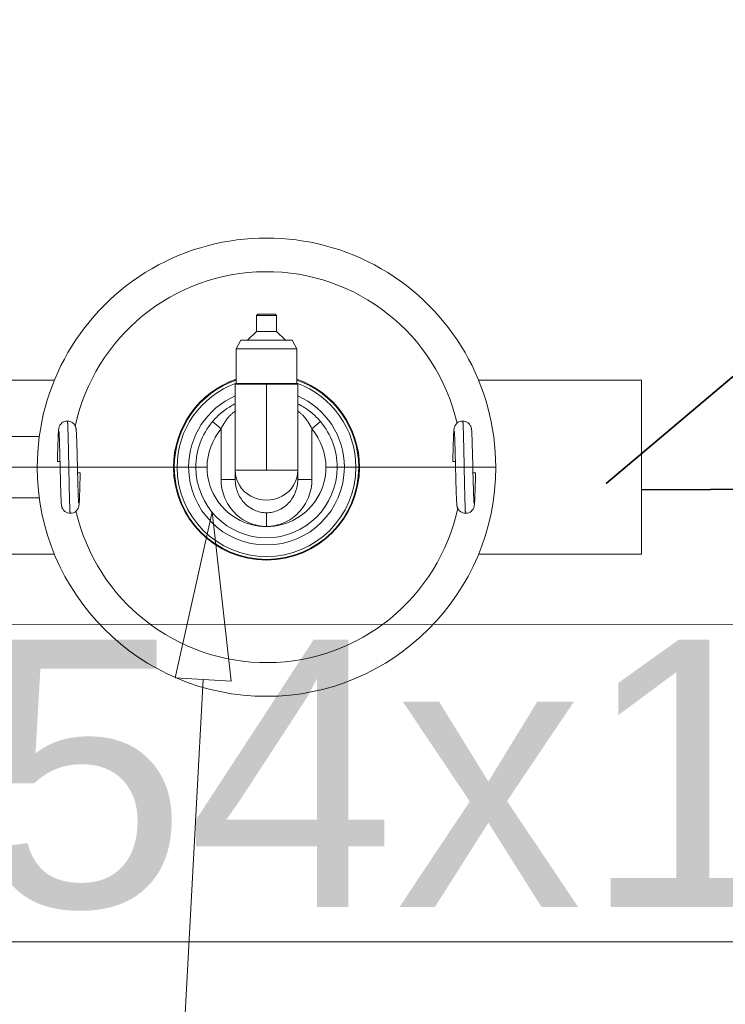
# Model space of a CAD drawing. Header units: centimetres. Extents: x -122 to 72759, y 3298 to 43172.
# Tile 169 of 243: x 30798 to 30825, y 17127 to 17163. Entities that reach past the tile are written whole.
import ezdxf
from ezdxf import colors
from ezdxf.entities.mleader import LeaderData, LeaderLine
from ezdxf.lldxf.tags import DXFTag
from ezdxf.math import Vec2, Vec3

# ---------------------------------------------------------------- set-up
doc = ezdxf.new("R2010")
doc.units = ezdxf.units.CM
doc.header["$MEASUREMENT"] = 0
doc.linetypes.add('CONTINOUS', pattern=[0])
doc.layers.get('0').update_dxf_attribs({"lineweight": 5})
for name, color, linetype, lineweight in [('0-Sciany', 7, 'Continuous', 5), ('_ ściany konstrukcyjne', 7, 'Continuous', 5), ('IS-urządzenia', 7, 'Continuous', 20), ('IS_Powrót', 5, 'DASH', 35), ('IS_Text_Odbiornikow_Therm', 7, 'Continuous', 5), ('IS_Zasilanie', 1, 'SOLID', 35), ('S_GAZ-opis', 7, 'CONTINOUS', 18)]:
    doc.layers.add(name, color=color, linetype=linetype, lineweight=lineweight)
doc.layers.add('IS_Opisy_działek_Therm', color=7, linetype='SOLID', lineweight=5, true_color=0x000000)
doc.styles.add('Arial-sanit', font='arial.ttf')
doc.styles.add('IS_KS_wewn_opis', font='ARIALN.TTF', dxfattribs={"width": 0.8, "height": 18})
doc.styles.get("Standard").update_dxf_attribs({"font": 'ARIAL.TTF'})
tags = doc.linetypes.add('DASH', pattern=[15, 10, -5]).pattern_tags.tags
tags[6:7] = [DXFTag(74, 4), DXFTag(75, 0), DXFTag(340, '0'), DXFTag(46, 0.0), DXFTag(50, 0.0), DXFTag(44, 0.0), DXFTag(45, 0.0)]
tags[4:5] = [DXFTag(74, 4), DXFTag(75, 0), DXFTag(340, '0'), DXFTag(46, 0.0), DXFTag(50, 0.0), DXFTag(44, 0.0), DXFTag(45, 0.0)]
tags = doc.linetypes.add('SOLID', pattern=[10, 10, 0]).pattern_tags.tags
tags[6:7] = [DXFTag(74, 4), DXFTag(75, 0), DXFTag(340, '0'), DXFTag(46, 0.0), DXFTag(50, 0.0), DXFTag(44, 0.0), DXFTag(45, 0.0)]
tags[4:5] = [DXFTag(74, 4), DXFTag(75, 0), DXFTag(340, '0'), DXFTag(46, 0.0), DXFTag(50, 0.0), DXFTag(44, 0.0), DXFTag(45, 0.0)]

# ---------------------------------------------------------------- blocks, each defined once
blk = doc.blocks.new('G$C429A6C2F')
at = {"layer": '0-Sciany', "lineweight": 5}
blk.add_line((182.396, -245.821), (434.754, -245.813), dxfattribs=at)
at = {"layer": '_ ściany konstrukcyjne', "lineweight": 5}
blk.add_lwpolyline([(11.995, -233.965), (433.972, -233.935)], dxfattribs=at)
blk = doc.blocks.new('A$C7B9562D5')
at = {"color": 0, "linetype": 'Continuous', "lineweight": 0}
for p, q in [((-73.56, 84.01), (-130, 84.01)), ((-73.56, 84.01), (-130, 84.01)), ((-130, 84.01), (-130, 23.71)), ((73.56, 84.01), (130, 84.01)), ((73.56, 84.01), (130, 84.01)), ((0, 74.41), (0, 69.67)), ((0, 74.41), (0, 69.67)), ((78.78, 64.51), (93.5, 64.51)), ((-15.75, 58.1), (-10.85, 58.1)), ((-15.75, 40.58), (-15.75, 58.1)), ((-15.75, 58.1), (-10.85, 58.1)), ((-15.75, 40.58), (-15.75, 58.1)), ((-10.85, 58.1), (-10.85, 54.86)), ((-10.85, 58.1), (-10.85, 54.86)), ((10.85, 58.1), (10.85, 54.86)), ((15.75, 58.1), (10.85, 58.1)), ((10.85, 58.1), (10.85, 54.86)), ((15.75, 58.1), (10.85, 58.1)), ((15.75, 58.1), (15.75, 40.58)), ((15.75, 58.1), (15.75, 40.58)), ((-10.85, 54.86), (-10.85, 34.47)), ((-10.85, 54.86), (0, 54.86)), ((-10.85, 54.86), (0, 54.86)), ((-10.85, 54.86), (-10.85, 34.47)), ((0, 54.86), (10.85, 54.86)), ((0, 54.86), (0, 25.04)), ((0, 54.86), (10.85, 54.86)), ((0, 54.86), (0, 25.04)), ((10.85, 54.86), (10.85, 34.47)), ((10.85, 54.86), (10.85, 34.47)), ((-79.5, 53.86), (-71.55, 53.86)), ((-79.5, 53.86), (-71.55, 53.86)), ((-68.55, 53.86), (-71.55, 53.86)), ((-68.55, 53.86), (-71.55, 53.86)), ((-65.55, 53.86), (-68.55, 53.86)), ((-65.55, 53.86), (-68.55, 53.86)), ((-65.55, 53.86), (-32.25, 53.86)), ((-65.55, 53.86), (-32.25, 53.86)), ((-32, 53.86), (-32.25, 53.86)), ((-32, 53.86), (-32.25, 53.86)), ((-32, 53.86), (-31, 53.86)), ((-32, 53.86), (-31, 53.86)), ((-27, 53.86), (-31, 53.86)), ((-27, 53.86), (-31, 53.86)), ((-27, 53.86), (-24.5, 53.86)), ((-27, 53.86), (-24.5, 53.86)), ((-24.5, 53.86), (-20.6, 53.86)), ((-24.5, 53.86), (-20.6, 53.86)), ((24.5, 53.86), (20.6, 53.86)), ((24.5, 53.86), (20.6, 53.86)), ((27, 53.86), (24.5, 53.86)), ((27, 53.86), (24.5, 53.86)), ((27, 53.86), (31, 53.86)), ((27, 53.86), (31, 53.86)), ((32, 53.86), (31, 53.86)), ((32, 53.86), (31, 53.86)), ((32, 53.86), (32.25, 53.86)), ((32, 53.86), (32.25, 53.86)), ((65.55, 53.86), (32.25, 53.86)), ((65.55, 53.86), (32.25, 53.86)), ((65.55, 53.86), (68.55, 53.86)), ((65.55, 53.86), (68.55, 53.86)), ((68.55, 53.86), (71.55, 53.86)), ((68.55, 53.86), (71.55, 53.86)), ((79.5, 53.86), (71.55, 53.86)), ((79.5, 53.86), (71.55, 53.86)), ((79.5, 53.86), (93.5, 53.86)), ((79.5, 53.86), (93.5, 53.86)), ((78.78, 43.21), (93.5, 43.21)), ((-18.73, 38.07), (-15.75, 40.58)), ((-18.73, 38.07), (-15.75, 40.58)), ((18.73, 38.07), (15.75, 40.58)), ((18.73, 38.07), (15.75, 40.58)), ((-10.85, 34.47), (-10.85, 25.04)), ((10.85, 34.47), (10.85, 25.04)), ((-10.53, 24.86), (-10.85, 25.04)), ((0, 25.04), (-10.85, 25.04)), ((-10.53, 24.86), (-10.85, 25.04)), ((0, 25.04), (-10.85, 25.04)), ((-10.53, 12.76), (-10.53, 24.86)), ((10.53, 24.86), (-10.53, 24.86)), ((10.53, 24.86), (-10.53, 24.86)), ((-10.53, 12.76), (-10.53, 24.86)), ((10.85, 25.04), (0, 25.04)), ((10.85, 25.04), (0, 25.04)), ((10.53, 24.86), (10.85, 25.04)), ((10.53, 24.86), (10.85, 25.04)), ((10.53, 12.76), (10.53, 24.86)), ((10.53, 12.76), (10.53, 24.86)), ((-73.56, 23.71), (-130, 23.71)), ((-73.56, 23.71), (-130, 23.71)), ((73.56, 23.71), (130, 23.71)), ((73.56, 23.71), (130, 23.71)), ((10.53, 12.76), (-10.53, 12.76)), ((-8.85, 9.86), (-10.53, 12.76)), ((-8.85, 9.86), (-10.53, 12.76)), ((10.53, 12.76), (-10.53, 12.76)), ((8.85, 9.86), (10.53, 12.76)), ((8.85, 9.86), (10.53, 12.76)), ((8.85, 9.86), (-8.85, 9.86)), ((8.85, 9.86), (-8.85, 9.86)), ((-3.5, 6.78), (-6.58, 9.86)), ((-3.5, 6.78), (-6.58, 9.86)), ((3.5, 6.78), (6.58, 9.86)), ((3.5, 6.78), (6.58, 9.86)), ((-3.5, 6.78), (-3.5, 1.28)), ((-3.5, 6.78), (3.5, 6.78)), ((-3.5, 6.78), (3.5, 6.78)), ((-3.5, 6.78), (-3.5, 1.28)), ((3.5, 6.78), (3.5, 1.28)), ((3.5, 6.78), (3.5, 1.28)), ((-3, 0.78), (-3.5, 1.28)), ((3.5, 1.28), (-3.5, 1.28)), ((-3, 0.78), (-3.5, 1.28)), ((3.5, 1.28), (-3.5, 1.28)), ((-3, 0.78), (3, 0.78)), ((-3, 0.78), (3, 0.78)), ((3, 0.78), (3.5, 1.28)), ((3, 0.78), (3.5, 1.28))]:
    blk.add_line(p, q, dxfattribs=at)
at = {"color": 0, "linetype": 'Continuous', "lineweight": 0, "extrusion": (0, 0, -1)}
for radius, start, end in [(79.5, 0, 180), (79.5, 0, 180), (67.82, 12.1206, 166.9916), (67.82, 12.1206, 166.9916), (32.25, 0, 180), (32, 0, 180), (32, 0, 180), (31, 0, 180), (31, 0, 180), (27, 0, 180), (27, 0, 180), (24.5, 0, 180), (24.5, 0, 180), (79.5, 180, 0), (79.5, 180, 0), (32.25, 289.0535, 0), (32, 289.2081, 0), (32, 289.2081, 0), (31, 289.8533, 0), (31, 289.8533, 0), (27, 293.694, 0), (27, 293.694, 0), (24.5, 319.8681, 0), (24.5, 319.8681, 0), (32.25, 180, 250.9465), (32, 180, 250.7919), (31, 180, 250.1467), (31, 180, 250.1467), (32, 180, 250.7919), (27, 180, 246.306), (27, 180, 246.306), (24.5, 180, 220.1319), (24.5, 180, 220.1319), (67.82, 192.1206, 346.9916), (67.82, 192.1206, 346.9916)]:
    blk.add_arc((0, 53.86), radius, start, end, dxfattribs=at)
at = {"color": 0, "linetype": 'Continuous', "lineweight": 0}
for start, end in [(0, 180), (0, 180), (180, 220.1319), (180, 220.1319), (319.8681, 0), (319.8681, 0)]:
    blk.add_arc((0, 53.86), 20.6, start, end, dxfattribs=at)
blk.add_ellipse((0, 54.86), major_axis=(10.85, 0), ratio=0.965926, start_param=0, end_param=3.141593, dxfattribs=at)
blk.add_ellipse((0, 54.86), major_axis=(10.85, 0), ratio=0.965926, start_param=0, end_param=3.141593, dxfattribs=at)
for points, knots in [([(-15.75, 58.1), (-15.75, 59.17), (-15.65, 60.23), (-15.25, 62.33), (-14.95, 63.35), (-14.16, 65.33), (-13.67, 66.27), (-12.52, 68.05), (-11.87, 68.88), (-10.41, 70.38), (-9.61, 71.07), (-7.89, 72.25), (-6.98, 72.76), (-5.07, 73.57), (-4.08, 73.88), (-2.06, 74.3), (-1.03, 74.41), (0, 74.41)], [4.712389, 4.712389, 4.712389, 4.712389, 4.908739, 4.908739, 5.105088, 5.105088, 5.301438, 5.301438, 5.497787, 5.497787, 5.694137, 5.694137, 5.890486, 5.890486, 6.086836, 6.086836, 6.283185, 6.283185, 6.283185, 6.283185]), ([(-15.75, 58.1), (-15.75, 59.17), (-15.65, 60.23), (-15.25, 62.33), (-14.95, 63.35), (-14.16, 65.33), (-13.67, 66.27), (-12.52, 68.05), (-11.87, 68.88), (-10.41, 70.38), (-9.61, 71.07), (-7.89, 72.25), (-6.98, 72.76), (-5.07, 73.57), (-4.08, 73.88), (-2.06, 74.3), (-1.03, 74.41), (0, 74.41)], [4.712389, 4.712389, 4.712389, 4.712389, 4.908739, 4.908739, 5.105088, 5.105088, 5.301438, 5.301438, 5.497787, 5.497787, 5.694137, 5.694137, 5.890486, 5.890486, 6.086836, 6.086836, 6.283185, 6.283185, 6.283185, 6.283185]), ([(0, 74.41), (1.03, 74.41), (2.06, 74.3), (4.08, 73.88), (5.07, 73.57), (6.98, 72.76), (7.89, 72.25), (9.61, 71.07), (10.41, 70.38), (11.87, 68.88), (12.52, 68.05), (13.67, 66.27), (14.16, 65.33), (14.95, 63.35), (15.25, 62.33), (15.65, 60.23), (15.75, 59.17), (15.75, 58.1)], [0, 0, 0, 0, 0.19635, 0.19635, 0.392699, 0.392699, 0.589049, 0.589049, 0.785398, 0.785398, 0.981748, 0.981748, 1.178097, 1.178097, 1.374447, 1.374447, 1.570796, 1.570796, 1.570796, 1.570796]), ([(0, 74.41), (1.03, 74.41), (2.06, 74.3), (4.08, 73.88), (5.07, 73.57), (6.98, 72.76), (7.89, 72.25), (9.61, 71.07), (10.41, 70.38), (11.87, 68.88), (12.52, 68.05), (13.67, 66.27), (14.16, 65.33), (14.95, 63.35), (15.25, 62.33), (15.65, 60.23), (15.75, 59.17), (15.75, 58.1)], [0, 0, 0, 0, 0.19635, 0.19635, 0.392699, 0.392699, 0.589049, 0.589049, 0.785398, 0.785398, 0.981748, 0.981748, 1.178097, 1.178097, 1.374447, 1.374447, 1.570796, 1.570796, 1.570796, 1.570796]), ([(-72.5, 55.86), (-72.48, 56.93), (-72.45, 57.99), (-72.39, 60), (-72.37, 60.95), (-72.31, 62.69), (-72.28, 63.49), (-72.23, 64.85), (-72.21, 65.43), (-72.15, 66.41), (-72.13, 66.75), (-72.05, 67.27), (-72.03, 67.39), (-71.96, 67.66), (-71.91, 67.81), (-71.78, 68.12), (-71.71, 68.28), (-71.51, 68.6), (-71.38, 68.76), (-71.05, 69.11), (-70.83, 69.29), (-70.32, 69.6), (-70.01, 69.72), (-69.49, 69.83), (-69.27, 69.86), (-69.05, 69.86)], [0, 0, 0, 0, 3.253546, 3.253546, 6.524807, 6.524807, 9.80001, 9.80001, 13.084558, 13.084558, 16.532809, 16.532809, 17.411248, 17.411248, 18.06247, 18.06247, 18.647472, 18.647472, 19.275312, 19.275312, 20.1255, 20.1255, 21.091876, 21.091876, 21.751359, 21.751359, 21.751359, 21.751359]), ([(-69.05, 69.86), (-68.72, 69.86), (-68.39, 69.8), (-67.77, 69.59), (-67.48, 69.44), (-66.96, 69.04), (-66.74, 68.8), (-66.48, 68.43), (-66.41, 68.31), (-66.31, 68.1), (-66.27, 68), (-66.18, 67.77), (-66.14, 67.65), (-66.08, 67.44), (-66.07, 67.35), (-66.03, 67.13), (-66.01, 67.01), (-65.96, 66.55), (-65.93, 66.19), (-65.88, 65.07), (-65.84, 64.26), (-65.78, 62.5), (-65.75, 61.59), (-65.7, 59.68), (-65.67, 58.67), (-65.61, 56.57), (-65.59, 55.48), (-65.56, 54.21), (-65.55, 54.04), (-65.55, 53.86)], [0, 0, 0, 0, 0.986403, 0.986403, 1.975044, 1.975044, 2.959015, 2.959015, 3.405117, 3.405117, 3.762779, 3.762779, 4.347713, 4.347713, 4.938177, 4.938177, 6.019485, 6.019485, 9.107251, 9.107251, 13.269943, 13.269943, 16.663251, 16.663251, 19.943172, 19.943172, 23.216226, 23.216226, 23.746835, 23.746835, 23.746835, 23.746835]), ([(0, 69.67), (-0.71, 69.67), (-1.42, 69.6), (-2.12, 69.45), (-2.81, 69.3), (-3.5, 69.08), (-4.15, 68.79), (-4.81, 68.5), (-5.44, 68.14), (-6.03, 67.72), (-6.62, 67.3), (-7.17, 66.82), (-7.67, 66.28), (-8.17, 65.75), (-8.63, 65.16), (-9.02, 64.53), (-9.42, 63.9), (-9.75, 63.23), (-10.02, 62.53), (-10.3, 61.83), (-10.5, 61.1), (-10.64, 60.36), (-10.78, 59.62), (-10.85, 58.86), (-10.85, 58.1)], [0, 0, 0, 0, 0.19635, 0.19635, 0.19635, 0.392699, 0.392699, 0.392699, 0.589049, 0.589049, 0.589049, 0.785398, 0.785398, 0.785398, 0.981748, 0.981748, 0.981748, 1.178097, 1.178097, 1.178097, 1.374447, 1.374447, 1.374447, 1.570796, 1.570796, 1.570796, 1.570796]), ([(-4.57, 68.6), (-5.08, 68.35), (-5.56, 68.05), (-6.03, 67.72), (-6.62, 67.3), (-7.17, 66.82), (-7.67, 66.28), (-8.17, 65.75), (-8.63, 65.16), (-9.02, 64.53), (-9.4, 63.93), (-9.72, 63.3), (-9.98, 62.64)], [0.4348389, 0.4348389, 0.4348389, 0.4348389, 0.5890486, 0.5890486, 0.5890486, 0.7853982, 0.7853982, 0.7853982, 0.9817477, 0.9817477, 0.9817477, 1.1678234, 1.1678234, 1.1678234, 1.1678234]), ([(10.85, 58.1), (10.85, 58.86), (10.78, 59.62), (10.64, 60.36), (10.5, 61.1), (10.3, 61.83), (10.02, 62.53), (9.75, 63.23), (9.42, 63.9), (9.02, 64.53), (8.63, 65.16), (8.17, 65.75), (7.67, 66.28), (7.17, 66.82), (6.62, 67.3), (6.03, 67.72), (5.44, 68.14), (4.81, 68.5), (4.15, 68.79), (3.5, 69.08), (2.81, 69.3), (2.12, 69.45), (1.42, 69.6), (0.71, 69.67), (0, 69.67)], [4.712389, 4.712389, 4.712389, 4.712389, 4.908739, 4.908739, 4.908739, 5.105088, 5.105088, 5.105088, 5.301438, 5.301438, 5.301438, 5.497787, 5.497787, 5.497787, 5.694137, 5.694137, 5.694137, 5.890486, 5.890486, 5.890486, 6.086836, 6.086836, 6.086836, 6.283185, 6.283185, 6.283185, 6.283185]), ([(5.82, 67.87), (5.29, 68.23), (4.73, 68.54), (4.15, 68.79), (3.5, 69.08), (2.81, 69.3), (2.12, 69.45), (1.42, 69.6), (0.71, 69.67), (0, 69.67)], [5.717043, 5.717043, 5.717043, 5.717043, 5.8904862, 5.8904862, 5.8904862, 6.0868358, 6.0868358, 6.0868358, 6.2831853, 6.2831853, 6.2831853, 6.2831853]), ([(64.6, 55.86), (64.62, 56.93), (64.65, 57.99), (64.7, 60), (64.73, 60.95), (64.79, 62.69), (64.82, 63.49), (64.87, 64.85), (64.89, 65.43), (64.95, 66.41), (64.97, 66.75), (65.05, 67.27), (65.07, 67.39), (65.14, 67.66), (65.19, 67.81), (65.31, 68.12), (65.39, 68.28), (65.59, 68.6), (65.72, 68.76), (66.05, 69.11), (66.27, 69.29), (66.78, 69.6), (67.09, 69.72), (67.61, 69.83), (67.83, 69.86), (68.05, 69.86)], [0, 0, 0, 0, 3.253546, 3.253546, 6.524807, 6.524807, 9.80001, 9.80001, 13.084558, 13.084558, 16.532809, 16.532809, 17.411248, 17.411248, 18.06247, 18.06247, 18.647472, 18.647472, 19.275312, 19.275312, 20.1255, 20.1255, 21.091876, 21.091876, 21.751359, 21.751359, 21.751359, 21.751359]), ([(68.05, 69.86), (68.38, 69.86), (68.71, 69.8), (69.33, 69.59), (69.62, 69.44), (70.14, 69.04), (70.36, 68.8), (70.62, 68.43), (70.69, 68.31), (70.79, 68.1), (70.83, 68), (70.92, 67.77), (70.96, 67.65), (71.01, 67.44), (71.03, 67.35), (71.07, 67.13), (71.09, 67.01), (71.14, 66.55), (71.17, 66.19), (71.22, 65.07), (71.26, 64.26), (71.32, 62.5), (71.35, 61.59), (71.4, 59.68), (71.43, 58.67), (71.49, 56.57), (71.51, 55.48), (71.54, 54.21), (71.55, 54.04), (71.55, 53.86)], [0, 0, 0, 0, 0.986403, 0.986403, 1.975044, 1.975044, 2.959015, 2.959015, 3.405117, 3.405117, 3.762779, 3.762779, 4.347713, 4.347713, 4.938177, 4.938177, 6.019485, 6.019485, 9.107251, 9.107251, 13.269943, 13.269943, 16.663251, 16.663251, 19.943172, 19.943172, 23.216226, 23.216226, 23.746835, 23.746835, 23.746835, 23.746835]), ([(-71.55, 53.86), (-71.57, 54.94), (-71.6, 56.02), (-71.65, 58.11), (-71.68, 59.13), (-71.74, 61.02), (-71.76, 61.91), (-71.82, 63.47), (-71.84, 64.17), (-71.89, 65.3), (-71.92, 65.74), (-71.95, 66.12), (-71.96, 66.21), (-71.96, 66.23), (-71.96, 66.23), (-71.96, 66.23)], [0, 0, 0, 0, 3.234128, 3.234128, 6.484561, 6.484561, 9.732842, 9.732842, 12.974836, 12.974836, 16.204792, 16.204792, 17.669831, 17.669831, 17.846831, 17.846831, 17.846831, 17.846831]), ([(9.08, 64.43), (9.06, 64.46), (9.04, 64.5), (9.02, 64.53), (8.63, 65.16), (8.17, 65.75), (7.67, 66.28), (7.58, 66.38), (7.48, 66.48), (7.39, 66.58)], [5.2910002, 5.2910002, 5.2910002, 5.2910002, 5.3014376, 5.3014376, 5.3014376, 5.4977871, 5.4977871, 5.4977871, 5.5344064, 5.5344064, 5.5344064, 5.5344064]), ([(65.55, 53.86), (65.53, 54.94), (65.5, 56.02), (65.45, 58.11), (65.42, 59.13), (65.36, 61.02), (65.34, 61.91), (65.28, 63.47), (65.26, 64.17), (65.21, 65.3), (65.18, 65.74), (65.15, 66.12), (65.14, 66.21), (65.14, 66.23), (65.14, 66.23), (65.14, 66.23)], [0, 0, 0, 0, 3.234128, 3.234128, 6.484561, 6.484561, 9.732842, 9.732842, 12.974836, 12.974836, 16.204792, 16.204792, 17.669831, 17.669831, 17.846831, 17.846831, 17.846831, 17.846831]), ([(-10.62, 60.46), (-10.63, 60.43), (-10.64, 60.39), (-10.64, 60.36), (-10.65, 60.33), (-10.65, 60.29), (-10.66, 60.26)], [1.365511, 1.365511, 1.365511, 1.365511, 1.37444679, 1.37444679, 1.37444679, 1.38294458, 1.38294458, 1.38294458, 1.38294458]), ([(-71.6, 55.86), (-71.61, 55.86), (-71.63, 55.86), (-71.92, 55.86), (-72.13, 55.86), (-72.42, 55.86), (-72.5, 55.86), (-72.5, 55.86), (-72.5, 55.86), (-72.5, 55.86)], [0.234588, 0.234588, 0.234588, 0.234588, 0.2425431, 0.2425431, 0.3569722, 0.3569722, 0.475284, 0.475284, 0.477686, 0.477686, 0.477686, 0.477686]), ([(-71.6, 55.86), (-71.61, 55.86), (-71.63, 55.86), (-71.92, 55.86), (-72.13, 55.86), (-72.42, 55.86), (-72.5, 55.86), (-72.5, 55.86), (-72.5, 55.86), (-72.5, 55.86)], [0.234588, 0.234588, 0.234588, 0.234588, 0.2425431, 0.2425431, 0.3569722, 0.3569722, 0.475284, 0.475284, 0.477686, 0.477686, 0.477686, 0.477686]), ([(65.5, 55.86), (65.48, 55.86), (65.47, 55.86), (65.18, 55.86), (64.98, 55.86), (64.68, 55.86), (64.6, 55.86), (64.6, 55.86), (64.6, 55.86), (64.6, 55.86)], [0.2345878, 0.2345878, 0.2345878, 0.2345878, 0.2424286, 0.2424286, 0.3568532, 0.3568532, 0.4751615, 0.4751615, 0.4776856, 0.4776856, 0.4776856, 0.4776856]), ([(65.5, 55.86), (65.48, 55.86), (65.47, 55.86), (65.18, 55.86), (64.98, 55.86), (64.68, 55.86), (64.6, 55.86), (64.6, 55.86), (64.6, 55.86), (64.6, 55.86)], [0.2345878, 0.2345878, 0.2345878, 0.2345878, 0.2424286, 0.2424286, 0.3568532, 0.3568532, 0.4751615, 0.4751615, 0.4776856, 0.4776856, 0.4776856, 0.4776856]), ([(-68.05, 37.86), (-68.38, 37.86), (-68.71, 37.91), (-69.33, 38.12), (-69.62, 38.28), (-70.14, 38.68), (-70.36, 38.92), (-70.62, 39.29), (-70.69, 39.41), (-70.79, 39.62), (-70.83, 39.71), (-70.92, 39.94), (-70.96, 40.07), (-71.01, 40.28), (-71.03, 40.37), (-71.07, 40.59), (-71.09, 40.71), (-71.14, 41.16), (-71.17, 41.53), (-71.22, 42.64), (-71.26, 43.46), (-71.32, 45.22), (-71.35, 46.12), (-71.4, 48.03), (-71.43, 49.05), (-71.49, 51.14), (-71.51, 52.24), (-71.54, 53.5), (-71.55, 53.68), (-71.55, 53.86)], [0, 0, 0, 0, 0.986403, 0.986403, 1.975044, 1.975044, 2.959015, 2.959015, 3.405117, 3.405117, 3.762779, 3.762779, 4.347713, 4.347713, 4.938177, 4.938177, 6.019485, 6.019485, 9.107251, 9.107251, 13.269943, 13.269943, 16.663251, 16.663251, 19.943172, 19.943172, 23.216226, 23.216226, 23.746835, 23.746835, 23.746835, 23.746835]), ([(-64.6, 51.86), (-64.62, 50.79), (-64.65, 49.73), (-64.7, 47.72), (-64.73, 46.76), (-64.79, 45.02), (-64.82, 44.23), (-64.87, 42.86), (-64.89, 42.28), (-64.95, 41.3), (-64.97, 40.97), (-65.05, 40.45), (-65.07, 40.33), (-65.14, 40.05), (-65.19, 39.91), (-65.31, 39.6), (-65.39, 39.44), (-65.59, 39.12), (-65.72, 38.96), (-66.05, 38.61), (-66.27, 38.43), (-66.78, 38.12), (-67.09, 38), (-67.61, 37.88), (-67.83, 37.86), (-68.05, 37.86)], [0, 0, 0, 0, 3.253546, 3.253546, 6.524807, 6.524807, 9.80001, 9.80001, 13.084558, 13.084558, 16.532809, 16.532809, 17.411248, 17.411248, 18.06247, 18.06247, 18.647472, 18.647472, 19.275312, 19.275312, 20.1255, 20.1255, 21.091876, 21.091876, 21.751359, 21.751359, 21.751359, 21.751359]), ([(-65.55, 53.86), (-65.53, 52.78), (-65.5, 51.7), (-65.45, 49.6), (-65.42, 48.58), (-65.36, 46.69), (-65.34, 45.81), (-65.28, 44.24), (-65.26, 43.55), (-65.21, 42.42), (-65.18, 41.98), (-65.15, 41.59), (-65.14, 41.51), (-65.14, 41.49), (-65.14, 41.49), (-65.14, 41.49)], [0, 0, 0, 0, 3.234128, 3.234128, 6.484561, 6.484561, 9.732842, 9.732842, 12.974836, 12.974836, 16.204792, 16.204792, 17.669831, 17.669831, 17.846831, 17.846831, 17.846831, 17.846831]), ([(-65.5, 51.86), (-65.48, 51.86), (-65.47, 51.86), (-65.18, 51.86), (-64.98, 51.86), (-64.68, 51.86), (-64.6, 51.86), (-64.6, 51.86), (-64.6, 51.86), (-64.6, 51.86)], [0.2345878, 0.2345878, 0.2345878, 0.2345878, 0.2424286, 0.2424286, 0.3568532, 0.3568532, 0.4751615, 0.4751615, 0.4776856, 0.4776856, 0.4776856, 0.4776856]), ([(-65.5, 51.86), (-65.48, 51.86), (-65.47, 51.86), (-65.18, 51.86), (-64.98, 51.86), (-64.68, 51.86), (-64.6, 51.86), (-64.6, 51.86), (-64.6, 51.86), (-64.6, 51.86)], [0.2345878, 0.2345878, 0.2345878, 0.2345878, 0.2424286, 0.2424286, 0.3568532, 0.3568532, 0.4751615, 0.4751615, 0.4776856, 0.4776856, 0.4776856, 0.4776856]), ([(69.05, 37.86), (68.72, 37.86), (68.39, 37.91), (67.77, 38.12), (67.48, 38.28), (66.96, 38.68), (66.74, 38.92), (66.48, 39.29), (66.41, 39.41), (66.31, 39.62), (66.27, 39.71), (66.18, 39.94), (66.14, 40.07), (66.08, 40.28), (66.07, 40.37), (66.03, 40.59), (66.01, 40.71), (65.96, 41.16), (65.93, 41.53), (65.88, 42.64), (65.84, 43.46), (65.78, 45.22), (65.75, 46.12), (65.7, 48.03), (65.67, 49.05), (65.61, 51.14), (65.59, 52.24), (65.56, 53.5), (65.55, 53.68), (65.55, 53.86)], [0, 0, 0, 0, 0.986403, 0.986403, 1.975044, 1.975044, 2.959015, 2.959015, 3.405117, 3.405117, 3.762779, 3.762779, 4.347713, 4.347713, 4.938177, 4.938177, 6.019485, 6.019485, 9.107251, 9.107251, 13.269943, 13.269943, 16.663251, 16.663251, 19.943172, 19.943172, 23.216226, 23.216226, 23.746835, 23.746835, 23.746835, 23.746835]), ([(72.5, 51.86), (72.48, 50.79), (72.45, 49.73), (72.39, 47.72), (72.37, 46.76), (72.31, 45.02), (72.28, 44.23), (72.23, 42.86), (72.21, 42.28), (72.15, 41.3), (72.13, 40.97), (72.05, 40.45), (72.03, 40.33), (71.96, 40.05), (71.91, 39.91), (71.78, 39.6), (71.71, 39.44), (71.51, 39.12), (71.38, 38.96), (71.05, 38.61), (70.83, 38.43), (70.32, 38.12), (70.01, 38), (69.49, 37.88), (69.27, 37.86), (69.05, 37.86)], [0, 0, 0, 0, 3.253546, 3.253546, 6.524807, 6.524807, 9.80001, 9.80001, 13.084558, 13.084558, 16.532809, 16.532809, 17.411248, 17.411248, 18.06247, 18.06247, 18.647472, 18.647472, 19.275312, 19.275312, 20.1255, 20.1255, 21.091876, 21.091876, 21.751359, 21.751359, 21.751359, 21.751359]), ([(71.55, 53.86), (71.57, 52.78), (71.6, 51.7), (71.65, 49.6), (71.68, 48.58), (71.74, 46.69), (71.76, 45.81), (71.82, 44.24), (71.84, 43.55), (71.89, 42.42), (71.92, 41.98), (71.95, 41.59), (71.96, 41.51), (71.96, 41.49), (71.96, 41.49), (71.96, 41.49)], [0, 0, 0, 0, 3.234128, 3.234128, 6.484561, 6.484561, 9.732842, 9.732842, 12.974836, 12.974836, 16.204792, 16.204792, 17.669831, 17.669831, 17.846831, 17.846831, 17.846831, 17.846831]), ([(71.6, 51.86), (71.61, 51.86), (71.63, 51.86), (71.92, 51.86), (72.13, 51.86), (72.42, 51.86), (72.5, 51.86), (72.5, 51.86), (72.5, 51.86), (72.5, 51.86)], [0.234588, 0.234588, 0.234588, 0.234588, 0.2425431, 0.2425431, 0.3569722, 0.3569722, 0.475284, 0.475284, 0.477686, 0.477686, 0.477686, 0.477686]), ([(71.6, 51.86), (71.61, 51.86), (71.63, 51.86), (71.92, 51.86), (72.13, 51.86), (72.42, 51.86), (72.5, 51.86), (72.5, 51.86), (72.5, 51.86), (72.5, 51.86)], [0.234588, 0.234588, 0.234588, 0.234588, 0.2425431, 0.2425431, 0.3569722, 0.3569722, 0.475284, 0.475284, 0.477686, 0.477686, 0.477686, 0.477686]), ([(-10.85, 31.89), (-11.21, 32.07), (-11.58, 32.26), (-11.97, 32.48), (-12.09, 32.55), (-12.21, 32.62), (-12.33, 32.69), (-12.49, 32.78), (-12.65, 32.88), (-12.82, 32.98), (-13.11, 33.16), (-13.4, 33.34), (-13.69, 33.54), (-13.79, 33.61), (-13.9, 33.68), (-14, 33.75), (-14.19, 33.89), (-14.38, 34.02), (-14.57, 34.16), (-14.86, 34.38), (-15.16, 34.61), (-15.45, 34.85), (-15.53, 34.91), (-15.6, 34.97), (-15.67, 35.03), (-16.22, 35.48), (-16.75, 35.96), (-17.26, 36.47), (-17.77, 36.98), (-18.26, 37.51), (-18.73, 38.07)], [0.00659217, 0.00659217, 0.00659217, 0.00659217, 0.0081621, 0.0081621, 0.0081621, 0.00863213, 0.00863213, 0.00863213, 0.00926545, 0.00926545, 0.00926545, 0.01038407, 0.01038407, 0.01038407, 0.01079016, 0.01079016, 0.01079016, 0.01151557, 0.01151557, 0.01151557, 0.0126574, 0.0126574, 0.0126574, 0.01294819, 0.01294819, 0.01294819, 0.01510622, 0.01510622, 0.01510622, 0.01726425, 0.01726425, 0.01726425, 0.01726425]), ([(-10.85, 31.89), (-11.21, 32.07), (-11.58, 32.26), (-11.97, 32.48), (-12.09, 32.55), (-12.21, 32.62), (-12.33, 32.69), (-12.49, 32.78), (-12.65, 32.88), (-12.82, 32.98), (-13.11, 33.16), (-13.4, 33.34), (-13.69, 33.54), (-13.79, 33.61), (-13.9, 33.68), (-14, 33.75), (-14.19, 33.89), (-14.38, 34.02), (-14.57, 34.16), (-14.86, 34.38), (-15.16, 34.61), (-15.45, 34.85), (-15.53, 34.91), (-15.6, 34.97), (-15.67, 35.03), (-16.22, 35.48), (-16.75, 35.96), (-17.26, 36.47), (-17.77, 36.98), (-18.26, 37.51), (-18.73, 38.07)], [0.00659217, 0.00659217, 0.00659217, 0.00659217, 0.0081621, 0.0081621, 0.0081621, 0.00863213, 0.00863213, 0.00863213, 0.00926545, 0.00926545, 0.00926545, 0.01038407, 0.01038407, 0.01038407, 0.01079016, 0.01079016, 0.01079016, 0.01151557, 0.01151557, 0.01151557, 0.0126574, 0.0126574, 0.0126574, 0.01294819, 0.01294819, 0.01294819, 0.01510622, 0.01510622, 0.01510622, 0.01726425, 0.01726425, 0.01726425, 0.01726425]), ([(-15.75, 40.58), (-15.38, 39.79), (-14.96, 39.03), (-14.5, 38.3), (-14.27, 37.94), (-14.02, 37.59), (-13.77, 37.25), (-13.51, 36.92), (-13.25, 36.6), (-12.98, 36.31), (-12.85, 36.16), (-12.72, 36.02), (-12.58, 35.88), (-12.45, 35.75), (-12.32, 35.63), (-12.2, 35.51), (-12.07, 35.4), (-11.95, 35.29), (-11.83, 35.19), (-11.71, 35.09), (-11.6, 35), (-11.5, 34.93), (-11.4, 34.85), (-11.31, 34.78), (-11.23, 34.72), (-11.15, 34.67), (-11.08, 34.62), (-11.02, 34.58), (-10.91, 34.5), (-10.85, 34.47), (-10.85, 34.47)], [0, 0, 0, 0, 0.00261838, 0.00261838, 0.00261838, 0.00392756, 0.00392756, 0.00392756, 0.00523675, 0.00523675, 0.00523675, 0.00589135, 0.00589135, 0.00589135, 0.00654594, 0.00654594, 0.00654594, 0.00720053, 0.00720053, 0.00720053, 0.00785513, 0.00785513, 0.00785513, 0.00850972, 0.00850972, 0.00850972, 0.00916432, 0.00916432, 0.00916432, 0.01047351, 0.01047351, 0.01047351, 0.01047351]), ([(10.85, 34.47), (10.85, 34.47), (10.86, 34.48), (10.89, 34.49), (10.92, 34.51), (10.97, 34.54), (11.02, 34.58), (11.14, 34.66), (11.3, 34.77), (11.51, 34.93), (11.61, 35.01), (11.72, 35.1), (11.84, 35.2), (11.95, 35.29), (12.08, 35.4), (12.2, 35.52), (12.33, 35.63), (12.46, 35.76), (12.59, 35.89), (12.72, 36.02), (12.86, 36.17), (12.99, 36.31), (13.26, 36.61), (13.52, 36.92), (13.77, 37.26), (13.9, 37.42), (14.02, 37.6), (14.15, 37.77), (14.27, 37.95), (14.39, 38.13), (14.5, 38.31), (14.97, 39.03), (15.38, 39.79), (15.75, 40.58)], [0, 0, 0, 0, 0.00065541, 0.00065541, 0.00065541, 0.00131082, 0.00131082, 0.00131082, 0.00262164, 0.00262164, 0.00262164, 0.00327705, 0.00327705, 0.00327705, 0.00393246, 0.00393246, 0.00393246, 0.00458787, 0.00458787, 0.00458787, 0.00524328, 0.00524328, 0.00524328, 0.00655411, 0.00655411, 0.00655411, 0.00720952, 0.00720952, 0.00720952, 0.00786493, 0.00786493, 0.00786493, 0.01048657, 0.01048657, 0.01048657, 0.01048657]), ([(18.73, 38.07), (17.79, 36.95), (16.77, 35.94), (15.68, 35.04), (15.61, 34.98), (15.54, 34.91), (15.46, 34.85), (15.17, 34.62), (14.88, 34.39), (14.58, 34.17), (14.39, 34.03), (14.2, 33.89), (14.01, 33.76), (13.91, 33.69), (13.8, 33.62), (13.7, 33.54), (13.41, 33.35), (13.12, 33.16), (12.83, 32.99), (12.67, 32.89), (12.5, 32.79), (12.34, 32.69), (12.22, 32.62), (12.1, 32.56), (11.99, 32.49), (11.83, 32.4), (11.68, 32.32), (11.54, 32.24), (11.3, 32.12), (11.07, 32), (10.85, 31.89)], [0, 0, 0, 0, 0.00431302, 0.00431302, 0.00431302, 0.00460216, 0.00460216, 0.00460216, 0.00574373, 0.00574373, 0.00574373, 0.00646953, 0.00646953, 0.00646953, 0.00687501, 0.00687501, 0.00687501, 0.00799352, 0.00799352, 0.00799352, 0.00862603, 0.00862603, 0.00862603, 0.00909673, 0.00909673, 0.00909673, 0.00970429, 0.00970429, 0.00970429, 0.01067985, 0.01067985, 0.01067985, 0.01067985]), ([(11.12, 34.65), (11.22, 34.72), (11.35, 34.81), (11.51, 34.93), (11.61, 35.01), (11.72, 35.1), (11.84, 35.2), (11.95, 35.29), (12.08, 35.4), (12.2, 35.52), (12.33, 35.63), (12.46, 35.76), (12.59, 35.89), (12.72, 36.02), (12.86, 36.17), (12.99, 36.31), (13.26, 36.61), (13.52, 36.92), (13.77, 37.26), (13.9, 37.42), (14.02, 37.6), (14.15, 37.77), (14.27, 37.95), (14.39, 38.13), (14.5, 38.31), (14.97, 39.03), (15.38, 39.79), (15.75, 40.58)], [0.001646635, 0.001646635, 0.001646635, 0.001646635, 0.002621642, 0.002621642, 0.002621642, 0.003277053, 0.003277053, 0.003277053, 0.003932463, 0.003932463, 0.003932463, 0.004587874, 0.004587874, 0.004587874, 0.005243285, 0.005243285, 0.005243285, 0.006554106, 0.006554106, 0.006554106, 0.007209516, 0.007209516, 0.007209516, 0.007864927, 0.007864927, 0.007864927, 0.010486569, 0.010486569, 0.010486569, 0.010486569]), ([(-13.85, 37.36), (-13.82, 37.32), (-13.79, 37.29), (-13.77, 37.25), (-13.51, 36.92), (-13.25, 36.6), (-12.98, 36.31), (-12.85, 36.16), (-12.72, 36.02), (-12.58, 35.88), (-12.45, 35.75), (-12.32, 35.63), (-12.2, 35.51), (-12.07, 35.4), (-11.95, 35.29), (-11.83, 35.19), (-11.71, 35.09), (-11.6, 35), (-11.5, 34.93), (-11.4, 34.85), (-11.31, 34.78), (-11.23, 34.72), (-11.15, 34.67), (-11.08, 34.62), (-11.02, 34.58), (-11.02, 34.58), (-11.01, 34.57), (-11.01, 34.57)], [0.003790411, 0.003790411, 0.003790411, 0.003790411, 0.003927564, 0.003927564, 0.003927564, 0.005236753, 0.005236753, 0.005236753, 0.005891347, 0.005891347, 0.005891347, 0.006545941, 0.006545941, 0.006545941, 0.007200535, 0.007200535, 0.007200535, 0.007855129, 0.007855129, 0.007855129, 0.008509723, 0.008509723, 0.008509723, 0.009164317, 0.009164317, 0.009164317, 0.00921905, 0.00921905, 0.00921905, 0.00921905]), ([(10.85, 34.47), (10.85, 34.47), (10.86, 34.48), (10.89, 34.49), (10.92, 34.51), (10.97, 34.54), (11.02, 34.58), (11.03, 34.59), (11.04, 34.59), (11.04, 34.6)], [0, 0, 0, 0, 0.000655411, 0.000655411, 0.000655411, 0.001310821, 0.001310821, 0.001310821, 0.001389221, 0.001389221, 0.001389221, 0.001389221])]:
    blk.add_open_spline(points, degree=3, knots=knots, dxfattribs=at)
for points, weights, knots in [([(-69.05, 69.86), (-68.96, 69.86), (-68.88, 67.71), (-68.72, 63.1), (-68.55, 53.86)], [0.933012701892, 0.933012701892, 1, 0.866025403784, 1], [0.375, 0.375, 0.375, 0.5, 0.5, 0.75, 0.75, 0.75]), ([(-69.05, 69.86), (-68.96, 69.86), (-68.88, 67.71), (-68.72, 63.1), (-68.55, 53.86)], [0.933012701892, 0.933012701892, 1, 0.866025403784, 1], [0.375, 0.375, 0.375, 0.5, 0.5, 0.75, 0.75, 0.75]), ([(68.55, 53.86), (68.38, 63.1), (68.22, 67.71), (68.14, 69.86), (68.05, 69.86)], [1, 0.866025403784, 1, 0.933012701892, 0.933012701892], [0, 0, 0, 0.25, 0.25, 0.375, 0.375, 0.375]), ([(68.55, 53.86), (68.38, 63.1), (68.22, 67.71), (68.14, 69.86), (68.05, 69.86)], [1, 0.866025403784, 1, 0.933012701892, 0.933012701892], [0, 0, 0, 0.25, 0.25, 0.375, 0.375, 0.375]), ([(-68.55, 53.86), (-68.38, 44.62), (-68.22, 40), (-68.14, 37.86), (-68.05, 37.86)], [1, 0.866025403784, 1, 0.933012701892, 0.933012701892], [0, 0, 0, 0.25, 0.25, 0.375, 0.375, 0.375]), ([(-68.55, 53.86), (-68.38, 44.62), (-68.22, 40), (-68.14, 37.86), (-68.05, 37.86)], [1, 0.866025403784, 1, 0.933012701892, 0.933012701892], [0, 0, 0, 0.25, 0.25, 0.375, 0.375, 0.375]), ([(69.05, 37.86), (68.96, 37.86), (68.88, 40), (68.72, 44.62), (68.55, 53.86)], [0.933012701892, 0.933012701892, 1, 0.866025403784, 1], [0.375, 0.375, 0.375, 0.5, 0.5, 0.75, 0.75, 0.75]), ([(69.05, 37.86), (68.96, 37.86), (68.88, 40), (68.72, 44.62), (68.55, 53.86)], [0.933012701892, 0.933012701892, 1, 0.866025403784, 1], [0.375, 0.375, 0.375, 0.5, 0.5, 0.75, 0.75, 0.75])]:
    blk.add_rational_spline(points, weights, degree=2, knots=knots, dxfattribs=at)
blk.add_open_spline([(-10.97, 34.54), (-10.89, 34.49), (-10.85, 34.47), (-10.85, 34.47)], degree=3, dxfattribs=at)
blk = doc.blocks.new('_None')
blk = doc.blocks.new('_Closed')
at = {"color": 0, "linetype": 'ByBlock', "lineweight": -2}
for p, q in [((-1, 0.1667), (0, 0)), ((-1, 0.1667), (-1, -0.1667)), ((0, 0), (-1, -0.1667)), ((0, 0), (-1, 0))]:
    blk.add_line(p, q, dxfattribs=at)
blk = doc.blocks.new('_ClosedBlank')
at = {"color": 0, "linetype": 'ByBlock', "lineweight": -2}
for p, q in [((-1, 0.1667), (0, 0)), ((-1, 0.1667), (-1, -0.1667)), ((0, 0), (-1, -0.1667))]:
    blk.add_line(p, q, dxfattribs=at)

msp = doc.modelspace()

# ---------------------------------------------------------------- block references
msp.add_blockref('G$C429A6C2F', (30441.8686, 17374.75216))

# ---------------------------------------------------------------- next in the draw order: linework, layer by layer
at = {"layer": 'IS_Powrót', "elevation": -0.99}
msp.add_lwpolyline([(30871.07378, 17207.282), (30870.65323, 17146.07597), (30821.56731, 17145.8329)], dxfattribs=at)
at = {"layer": 'IS_Zasilanie', "elevation": -0.99}
msp.add_lwpolyline([(30860.5003, 17201.68532), (30860.5003, 17152.7265), (30828.13937, 17152.7265), (30820.24861, 17146.07597)], dxfattribs=at)

# ---------------------------------------------------------------- next in the draw order: block references
at = {"layer": 'IS-urządzenia', "lineweight": 0, "xscale": 0.1077494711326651, "yscale": 0.1077494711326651, "zscale": 0.1077494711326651, "rotation": 180.0000000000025}
msp.add_blockref('A$C7B9562D5', (30807.55988, 17152.4885), dxfattribs=at)

# ---------------------------------------------------------------- next in the draw order: texts
at = {"layer": 'IS_Text_Odbiornikow_Therm', "lineweight": 5, "insert": (30785.97019, 17140.24224), "char_height": 10, "width": 55.851621, "attachment_point": 1}
msp.add_mtext('%%C54x1,5', dxfattribs=at)

# ---------------------------------------------------------------- next in the draw order: leaders
at = {"layer": 'IS_Opisy_działek_Therm'}
ml = msp.add_multileader_mtext('Standard', dxfattribs=at)
ml.set_content('{\\fAgency FB|b0|i0|c0|p0;instal c.t\\P\\fArial Narrow|b0|i0|c238|p34; \\fAgency FB|b0|i0|c0|p0;35 x 1,5-\\P27700 W}', color=256, style='Arial-sanit')
ml.set_leader_properties(color=256, linetype='ByLayer', lineweight=-1)
ml.set_arrow_properties(name='CLOSED')
ml.build(insert=Vec2(0, 0))
ml.multileader.update_dxf_attribs({"text_left_attachment_type": 6, "text_right_attachment_type": 6, "arrow_head_size": 5})
ctx = ml.context
ctx.base_point, ctx.char_height, ctx.arrow_head_size, ctx.plane_origin = Vec3(30809.43982, 17035.75531), 15, 5, Vec3(31120.4233, 17181.20996)
ctx.left_attachment, ctx.right_attachment = 6, 6
notes = []
notes.append((ctx, [(0, (1, 1, 0), (30801.43982, 17035.75531), (1, 0), 8, [(0, [(30763.34969, 17154.73605)], 0, [])])]))
ctx.mtext.insert, ctx.mtext.width, ctx.mtext.flow_direction = Vec3(30811.43982, 17050.79355), 163.1400319, 5
at = {"layer": 'IS_Text_Odbiornikow_Therm', "lineweight": 5}
ml = msp.add_multileader_mtext('Standard', dxfattribs=at)
ml.set_content('{\\W1;\\fTimes New Roman|b0|i0|c0|p0;10\\P}', color=256, style='IS_KS_wewn_opis')
ml.set_leader_properties(color=256, linetype='ByLayer', lineweight=-1)
ml.set_arrow_properties(name='CLOSEDBLANK')
ml.build(insert=Vec2(0, 0))
ml.multileader.update_dxf_attribs({"text_left_attachment_type": 6, "text_right_attachment_type": 6, "dogleg_length": 5.01811, "arrow_head_size": 6.27263})
ctx = ml.context
ctx.base_point, ctx.char_height, ctx.arrow_head_size, ctx.landing_gap_size, ctx.plane_origin = Vec3(30806.41743, 17186.33347), 13, 6.27263, 1.25453, Vec3(30655.32794, 17062.42511)
ctx.left_attachment, ctx.right_attachment, ctx.text_align_type = 6, 6, 2
notes.append((ctx, [(1, (1, 1, 0), (30801.39932, 17186.33347), (1, 0), 5.01811, [(0, [(30765.71083, 17154.45646)], 0, [])])]))
ctx.mtext.insert, ctx.mtext.alignment, ctx.mtext.flow_direction = Vec3(30823.93367, 17199.55842), 3, 5
ml = msp.add_multileader_mtext('Standard', dxfattribs=at)
ml.set_content('{\\W1;\\fTimes New Roman|b0|i0|c0|p0;7}', color=256, style='IS_KS_wewn_opis')
ml.set_leader_properties(color=256, linetype='ByLayer', lineweight=-1)
ml.set_arrow_properties(name='CLOSEDBLANK')
ml.build(insert=Vec2(0, 0))
ml.multileader.update_dxf_attribs({"text_left_attachment_type": 6, "text_right_attachment_type": 6, "dogleg_length": 5.01811, "arrow_head_size": 6.27263})
ctx = ml.context
ctx.base_point, ctx.char_height, ctx.arrow_head_size, ctx.landing_gap_size, ctx.plane_origin = Vec3(30807.97004, 17097.23641), 15, 6.27263, 1.25453, Vec3(30634.6661, 16988.85599)
ctx.left_attachment, ctx.right_attachment = 6, 6
notes.append((ctx, [(1, (1, 1, 0), (30802.95193, 17097.23641), (1, 0), 5.01811, [(0, [(30805.52934, 17145.0111)], 0, [])])]))
ctx.mtext.insert, ctx.mtext.flow_direction = Vec3(30809.22456, 17112.53922), 5
at = {"layer": 'S_GAZ-opis'}
ml = msp.add_multileader_mtext('Standard', dxfattribs=at)
ml.set_content('{\\fArial Narrow|b0|i1|c238|p34;\\H0.777778x;Szafka gazowa LPG z reduktorem II%%D\\fArial|b0|i1|c238|p34;\\P\\fArial Narrow|b0|i1|c238|p34; i zaworem głównym dn25mm\\fArial|b0|i1|c238|p34;\\P\\fArial Narrow|b0|i1|c238|p34;Dół szafki min. 0,5 m n.p.t.\\fArial|b0|i1|c238|p34;\\P\\fArial Narrow|b0|i1|c238|p34;Wymiary szafki metalowej: 400x400x200\\fCentury Gothic|b0|i1|c238|p34;\\H1.285714x;.}', color=256, style='Arial-sanit')
ml.set_leader_properties()
ml.set_arrow_properties(name='NONE')
ml.build(insert=Vec2(0, 0))
ml.multileader.update_dxf_attribs({"text_left_attachment_type": 5, "text_right_attachment_type": 5, "text_top_attachment_type": 10, "dogleg_length": 0.08, "arrow_head_size": 1080, "scale": 0.09})
ctx = ml.context
ctx.base_point, ctx.scale, ctx.char_height, ctx.arrow_head_size, ctx.landing_gap_size, ctx.plane_origin = Vec3(30942.4602, 17466.8284), 0.09, 18, 1080, 18, Vec3(32463.54614, 17274.37042)
ctx.left_attachment, ctx.right_attachment, ctx.bottom_attachment = 5, 5, 10
notes.append((ctx, [(1, (1, 1, 0), (30942.453, 17466.8284), (1, 0), 0.0072, [(0, [(30622.49734, 17417.17344)], 0, [])])]))
ctx.mtext.insert, ctx.mtext.flow_direction = Vec3(30960.4602, 17563.47917), 5
for ctx, leaders in notes:
    for number, flags, end, landing, length, lines in leaders:
        leader = LeaderData()
        leader.index, (leader.has_last_leader_line, leader.has_dogleg_vector, leader.attachment_direction) = number, flags
        leader.last_leader_point, leader.dogleg_vector, leader.dogleg_length = Vec3(end), Vec3(landing), length
        for number, points, colour, breaks in lines:
            line = LeaderLine()
            line.index, line.vertices, line.color, line.breaks = number, Vec3.list(points), colors.encode_raw_color(colour), breaks
            leader.lines.append(line)
        ctx.leaders.append(leader)

doc.saveas('drawing.dxf')
